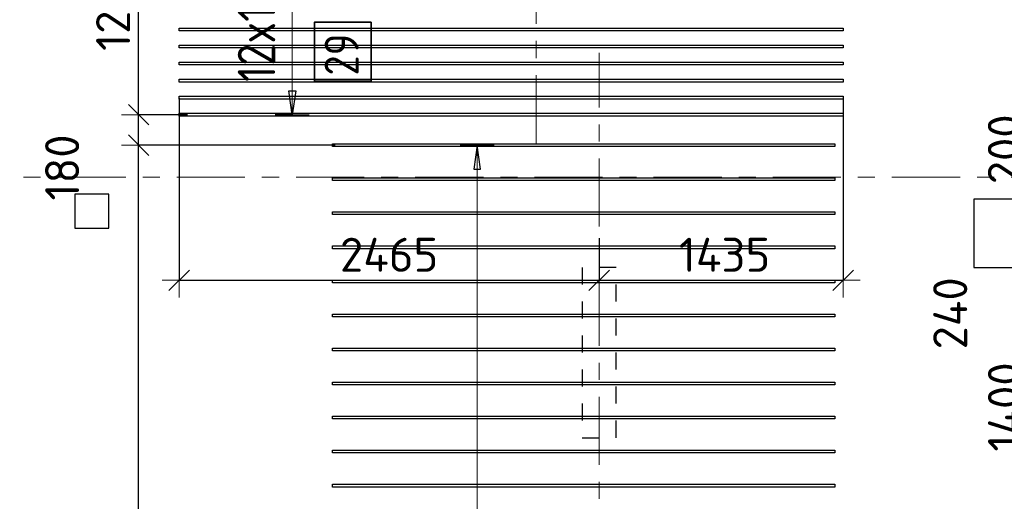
# Model space of a CAD drawing. Header units: metres. Extents: x -38 to 107, y -15 to 21.
# Tile 20 of 167: x 16.05 to 21.83, y 5.5 to 8.33. Entities that reach past the tile are written whole.
import ezdxf

# ---------------------------------------------------------------- set-up
doc = ezdxf.new("R2010")
doc.units = ezdxf.units.M
doc.header["$PDMODE"] = 65
for name, pattern in [('______11', [0.5, 0.4, -0.05, 0, -0.05]), ('______2', [0.0405, 0.03, -0.0105]), ('______5', [1.1, 0.8, -0.1, 0.1, -0.1])]:
    doc.linetypes.add(name, pattern=pattern)
for name, color, linetype, lineweight in [('XR$2$Осевая линия (1)', 7, '______5', 13), ('XR$4$Перекрытие (1)', 7, 'Continuous', 35), ('XR$4$Размерная линия (1)', 7, 'Continuous', 13)]:
    doc.layers.add(name, color=color, linetype=linetype, lineweight=lineweight)
doc.layers.add('XR$4$Арм.стержн.Доп. Арм верхн.зоны Х', color=7, linetype='Continuous', lineweight=35, true_color=0x8c8cff)
doc.layers.add('XR$6$Стена_ бетон несущ.', color=7, linetype='Continuous', lineweight=70, true_color=0xb4b496)
doc.styles.add('ISOCPEUR', font='txt')
doc.dimstyles.new('DIMSTYLE_3', dxfattribs={"dimtxt": 0.2, "dimasz": 0.2, "dimexe": 0, "dimexo": 0, "dimgap": 0.1, "dimtad": 2, "dimdec": 0, "dimlfac": 1000, "dimrnd": 5, "dimzin": 12, "dimdsep": 46, "dimtxsty": 'ISOCPEUR', "dimblk1": 'ALL_ML_STRICH', "dimblk2": 'ALL_ML_STRICH', "dimsah": 1, "dimcen": 0, "dimclrd": 7, "dimclre": 256, "dimclrt": 7, "dimadec": 0, "dimazin": 0, "dimtfac": 1, "dimtdec": 0, "dimtix": 1, "dimtmove": 2, "dimatfit": 3, "dimfxl": 0, "dimtzin": 0, "dimlwd": 0, "dimlwe": -3, "dimarcsym": 0})
doc.dimstyles.new('DIMSTYLE_33', dxfattribs={"dimtxt": 0.2, "dimasz": 0.2, "dimexe": 0, "dimexo": 0, "dimgap": 0.1, "dimtad": 2, "dimdec": 0, "dimlfac": 1000, "dimrnd": 5, "dimzin": 12, "dimdsep": 46, "dimtxsty": 'ISOCPEUR', "dimblk1": 'ALL_ML_STRICH', "dimblk2": 'ALL_ML_STRICH', "dimsah": 1, "dimcen": 0, "dimclrd": 7, "dimclre": 256, "dimclrt": 7, "dimadec": 0, "dimazin": 0, "dimtfac": 1, "dimtdec": 0, "dimtix": 1, "dimtmove": 2, "dimatfit": 3, "dimfxl": 0, "dimtvp": 1.2, "dimtzin": 0, "dimlwd": 0, "dimlwe": -3, "dimarcsym": 0})

# ---------------------------------------------------------------- blocks, each defined once
blk = doc.blocks.new('ALL_ML_STRICH')
at = {"color": 0, "linetype": 'ByBlock', "lineweight": -2}
for p, q in [((-0.3, -0.3), (0.3, 0.3)), ((0, -0.5), (0, 0.5)), ((-1, 0), (0.5, 0))]:
    blk.add_line(p, q, dxfattribs=at)
blk = doc.blocks.new('*D277')
at = {"layer": 'DEFPOINTS', "color": 7, "linetype": 'Continuous', "lineweight": 13, "transparency": 33554687}
for p in [(16.9834, 7.8842), (19.45, 7.0627), (16.9834, 6.7943)]:
    blk.add_point(p, dxfattribs=at)
at = {"layer": 'XR$4$Размерная линия (1)', "color": 9, "linetype": 'Continuous', "lineweight": -2, "true_color": 0xc7c7c7, "transparency": 33554687}
for p, q in [((16.9834, 7.8642), (16.9834, 6.7943)), ((19.45, 7.0427), (19.45, 6.7943))]:
    blk.add_line(p, q, dxfattribs=at)
at = {"layer": 'XR$4$Размерная линия (1)', "color": 7, "linetype": 'Continuous', "lineweight": -2, "transparency": 33554687}
blk.add_line((16.9834, 6.7943), (19.45, 6.7943), dxfattribs=at)
at = {"layer": 'XR$4$Размерная линия (1)', "color": 7, "linetype": 'Continuous', "lineweight": 13, "transparency": 33554687, "xscale": 0.2, "yscale": 0.2, "zscale": 0.2, "rotation": 180}
blk.add_blockref('ALL_ML_STRICH', (16.9834, 6.7943), dxfattribs=at)
at = {"layer": 'XR$4$Размерная линия (1)', "color": 7, "linetype": 'Continuous', "lineweight": 13, "transparency": 33554687, "xscale": 0.2, "yscale": 0.2, "zscale": 0.2}
blk.add_blockref('ALL_ML_STRICH', (19.45, 6.7943), dxfattribs=at)
at = {"layer": 'XR$4$Размерная линия (1)', "color": 7, "linetype": 'Continuous', "lineweight": 13, "transparency": 33554687, "insert": (18.2167, 6.9443), "char_height": 0.2, "width": 0.8, "attachment_point": 5, "style": 'ISOCPEUR'}
blk.add_mtext('\\A1;{2465}', dxfattribs=at)
blk = doc.blocks.new('*D278')
at = {"layer": 'DEFPOINTS', "color": 7, "linetype": 'Continuous', "lineweight": 13, "transparency": 33554687}
for p in [(20.8834, 7.8818), (19.45, 7.0627), (19.45, 6.7943)]:
    blk.add_point(p, dxfattribs=at)
at = {"layer": 'XR$4$Размерная линия (1)', "color": 9, "linetype": 'Continuous', "lineweight": -2, "true_color": 0xc7c7c7, "transparency": 33554687}
for p, q in [((20.8834, 7.8618), (20.8834, 6.7943)), ((19.45, 7.0427), (19.45, 6.7943))]:
    blk.add_line(p, q, dxfattribs=at)
at = {"layer": 'XR$4$Размерная линия (1)', "color": 7, "linetype": 'Continuous', "lineweight": -2, "transparency": 33554687}
blk.add_line((19.45, 6.7943), (20.8834, 6.7943), dxfattribs=at)
at = {"layer": 'XR$4$Размерная линия (1)', "color": 7, "linetype": 'Continuous', "lineweight": 13, "transparency": 33554687, "xscale": 0.2, "yscale": 0.2, "zscale": 0.2, "rotation": 180}
blk.add_blockref('ALL_ML_STRICH', (19.45, 6.7943), dxfattribs=at)
at = {"layer": 'XR$4$Размерная линия (1)', "color": 7, "linetype": 'Continuous', "lineweight": 13, "transparency": 33554687, "xscale": 0.2, "yscale": 0.2, "zscale": 0.2}
blk.add_blockref('ALL_ML_STRICH', (20.8834, 6.7943), dxfattribs=at)
at = {"layer": 'XR$4$Размерная линия (1)', "color": 7, "linetype": 'Continuous', "lineweight": 13, "transparency": 33554687, "insert": (20.1867, 6.9443), "char_height": 0.2, "width": 0.8, "attachment_point": 5, "style": 'ISOCPEUR'}
blk.add_mtext('\\A1;{1435}', dxfattribs=at)
blk = doc.blocks.new('*D432')
at = {"layer": 'DEFPOINTS', "color": 7, "linetype": 'Continuous', "lineweight": 13, "transparency": 33554687}
for p in [(17.9193, 7.5881), (16.7454, 0), (17.2125, 0)]:
    blk.add_point(p, dxfattribs=at)
at = {"layer": 'XR$4$Размерная линия (1)', "color": 9, "linetype": 'Continuous', "lineweight": -2, "true_color": 0xc7c7c7, "transparency": 33554687}
for p, q in [((17.8993, 7.5881), (16.7454, 7.5881)), ((17.1925, 0), (16.7454, 0))]:
    blk.add_line(p, q, dxfattribs=at)
at = {"layer": 'XR$4$Размерная линия (1)', "color": 7, "linetype": 'Continuous', "lineweight": -2, "transparency": 33554687}
blk.add_line((16.7454, 0), (16.7454, 7.5881), dxfattribs=at)
at = {"layer": 'XR$4$Размерная линия (1)', "color": 7, "linetype": 'Continuous', "lineweight": 13, "transparency": 33554687, "xscale": 0.2, "yscale": 0.2, "zscale": 0.2}
for p, rotation in [((16.7454, 7.5881), 90), ((16.7454, 0), 270)]:
    blk.add_blockref('ALL_ML_STRICH', p, dxfattribs=dict(at, rotation=rotation))
at = {"layer": 'XR$4$Размерная линия (1)', "color": 7, "linetype": 'Continuous', "lineweight": 13, "transparency": 33554687, "insert": (16.5954, 3.8041), "char_height": 0.2, "width": 0.8, "attachment_point": 5, "rotation": 90, "style": 'ISOCPEUR'}
blk.add_mtext('\\A1;{7590}', dxfattribs=at)
blk = doc.blocks.new('*D433')
at = {"layer": 'DEFPOINTS', "color": 7, "linetype": 'Continuous', "lineweight": 13, "transparency": 33554687}
for p in [(17.0531, 7.7671), (16.7454, 7.5881), (17.9193, 7.5881)]:
    blk.add_point(p, dxfattribs=at)
at = {"layer": 'XR$4$Размерная линия (1)', "color": 9, "linetype": 'Continuous', "lineweight": -2, "true_color": 0xc7c7c7, "transparency": 33554687}
for p, q in [((17.0331, 7.7671), (16.7454, 7.7671)), ((17.8993, 7.5881), (16.7454, 7.5881))]:
    blk.add_line(p, q, dxfattribs=at)
at = {"layer": 'XR$4$Размерная линия (1)', "color": 7, "linetype": 'Continuous', "lineweight": -2, "transparency": 33554687}
blk.add_line((16.7454, 7.5881), (16.7454, 7.7671), dxfattribs=at)
at = {"layer": 'XR$4$Размерная линия (1)', "color": 7, "linetype": 'Continuous', "lineweight": 13, "transparency": 33554687, "xscale": 0.2, "yscale": 0.2, "zscale": 0.2}
for p, rotation in [((16.7454, 7.7671), 90), ((16.7454, 7.5881), 270)]:
    blk.add_blockref('ALL_ML_STRICH', p, dxfattribs=dict(at, rotation=rotation))
at = {"layer": 'XR$4$Размерная линия (1)', "color": 7, "linetype": 'Continuous', "lineweight": 13, "transparency": 33554687, "insert": (16.2963, 7.4571), "char_height": 0.2, "width": 0.6, "attachment_point": 5, "rotation": 90, "style": 'ISOCPEUR'}
blk.add_mtext('\\A1;{180}', dxfattribs=at)
blk = doc.blocks.new('*D434')
at = {"layer": 'DEFPOINTS', "color": 7, "linetype": 'Continuous', "lineweight": 13, "transparency": 33554687}
for p in [(17.038, 8.9671), (16.7454, 7.7671), (17.0531, 7.7671)]:
    blk.add_point(p, dxfattribs=at)
at = {"layer": 'XR$4$Размерная линия (1)', "color": 9, "linetype": 'Continuous', "lineweight": -2, "true_color": 0xc7c7c7, "transparency": 33554687}
for p, q in [((17.018, 8.9671), (16.7454, 8.9671)), ((17.0331, 7.7671), (16.7454, 7.7671))]:
    blk.add_line(p, q, dxfattribs=at)
at = {"layer": 'XR$4$Размерная линия (1)', "color": 7, "linetype": 'Continuous', "lineweight": -2, "transparency": 33554687}
blk.add_line((16.7454, 7.7671), (16.7454, 8.9671), dxfattribs=at)
at = {"layer": 'XR$4$Размерная линия (1)', "color": 7, "linetype": 'Continuous', "lineweight": 13, "transparency": 33554687, "xscale": 0.2, "yscale": 0.2, "zscale": 0.2}
for p, rotation in [((16.7454, 8.9671), 90), ((16.7454, 7.7671), 270)]:
    blk.add_blockref('ALL_ML_STRICH', p, dxfattribs=dict(at, rotation=rotation))
at = {"layer": 'XR$4$Размерная линия (1)', "color": 7, "linetype": 'Continuous', "lineweight": 13, "transparency": 33554687, "insert": (16.5954, 8.3971), "char_height": 0.2, "width": 0.8, "attachment_point": 5, "rotation": 90, "style": 'ISOCPEUR'}
blk.add_mtext('\\A1;{1200}', dxfattribs=at)
blk = doc.blocks.new('*D453')
at = {"layer": 'DEFPOINTS', "color": 7, "linetype": 'Continuous', "lineweight": 13, "transparency": 33554687}
for p in [(22.5656, 6.7302), (21.9837, 5.3302), (22.5656, 5.3302)]:
    blk.add_point(p, dxfattribs=at)
at = {"layer": 'XR$4$Размерная линия (1)', "color": 9, "linetype": 'Continuous', "lineweight": -2, "true_color": 0xc7c7c7, "transparency": 33554687}
for p, q in [((22.5456, 6.7302), (21.9837, 6.7302)), ((22.5456, 5.3302), (21.9837, 5.3302))]:
    blk.add_line(p, q, dxfattribs=at)
at = {"layer": 'XR$4$Размерная линия (1)', "color": 7, "linetype": 'Continuous', "lineweight": -2, "transparency": 33554687}
blk.add_line((21.9837, 5.3302), (21.9837, 6.7302), dxfattribs=at)
at = {"layer": 'XR$4$Размерная линия (1)', "color": 7, "linetype": 'Continuous', "lineweight": 13, "transparency": 33554687, "xscale": 0.2, "yscale": 0.2, "zscale": 0.2}
for p, rotation in [((21.9837, 6.7302), 90), ((21.9837, 5.3302), 270)]:
    blk.add_blockref('ALL_ML_STRICH', p, dxfattribs=dict(at, rotation=rotation))
at = {"layer": 'XR$4$Размерная линия (1)', "color": 7, "linetype": 'Continuous', "lineweight": 13, "transparency": 33554687, "insert": (21.8337, 6.0502), "char_height": 0.2, "width": 0.8, "attachment_point": 5, "rotation": 90, "style": 'ISOCPEUR'}
blk.add_mtext('\\A1;{1400}', dxfattribs=at)
blk = doc.blocks.new('*D454')
at = {"layer": 'DEFPOINTS', "color": 7, "linetype": 'Continuous', "lineweight": 13, "transparency": 33554687}
for p in [(23.4684, 6.9702), (21.9837, 6.7302), (22.5656, 6.7302)]:
    blk.add_point(p, dxfattribs=at)
at = {"layer": 'XR$4$Размерная линия (1)', "color": 9, "linetype": 'Continuous', "lineweight": -2, "true_color": 0xc7c7c7, "transparency": 33554687}
for p, q in [((23.4484, 6.9702), (21.9837, 6.9702)), ((22.5456, 6.7302), (21.9837, 6.7302))]:
    blk.add_line(p, q, dxfattribs=at)
at = {"layer": 'XR$4$Размерная линия (1)', "color": 7, "linetype": 'Continuous', "lineweight": -2, "transparency": 33554687}
blk.add_line((21.9837, 6.7302), (21.9837, 6.9702), dxfattribs=at)
at = {"layer": 'XR$4$Размерная линия (1)', "color": 7, "linetype": 'Continuous', "lineweight": 13, "transparency": 33554687, "xscale": 0.2, "yscale": 0.2, "zscale": 0.2}
for p, rotation in [((21.9837, 6.9702), 90), ((21.9837, 6.7302), 270)]:
    blk.add_blockref('ALL_ML_STRICH', p, dxfattribs=dict(at, rotation=rotation))
at = {"layer": 'XR$4$Размерная линия (1)', "color": 7, "linetype": 'Continuous', "lineweight": 13, "transparency": 33554687, "insert": (21.5122, 6.6002), "char_height": 0.2, "width": 0.6, "attachment_point": 5, "rotation": 90, "style": 'ISOCPEUR'}
blk.add_mtext('\\A1;{240}', dxfattribs=at)
blk = doc.blocks.new('*D455')
at = {"layer": 'DEFPOINTS', "color": 7, "linetype": 'Continuous', "lineweight": 13, "transparency": 33554687}
for p in [(23.4923, 7.1702), (21.9837, 6.9702), (23.4684, 6.9702)]:
    blk.add_point(p, dxfattribs=at)
at = {"layer": 'XR$4$Размерная линия (1)', "color": 9, "linetype": 'Continuous', "lineweight": -2, "true_color": 0xc7c7c7, "transparency": 33554687}
for p, q in [((23.4723, 7.1702), (21.9837, 7.1702)), ((23.4484, 6.9702), (21.9837, 6.9702))]:
    blk.add_line(p, q, dxfattribs=at)
at = {"layer": 'XR$4$Размерная линия (1)', "color": 7, "linetype": 'Continuous', "lineweight": -2, "transparency": 33554687}
blk.add_line((21.9837, 6.9702), (21.9837, 7.1702), dxfattribs=at)
at = {"layer": 'XR$4$Размерная линия (1)', "color": 7, "linetype": 'Continuous', "lineweight": 13, "transparency": 33554687, "xscale": 0.2, "yscale": 0.2, "zscale": 0.2}
for p, rotation in [((21.9837, 7.1702), 90), ((21.9837, 6.9702), 270)]:
    blk.add_blockref('ALL_ML_STRICH', p, dxfattribs=dict(at, rotation=rotation))
at = {"layer": 'XR$4$Размерная линия (1)', "color": 7, "linetype": 'Continuous', "lineweight": 13, "transparency": 33554687, "insert": (21.8332, 7.5636), "char_height": 0.2, "width": 0.6, "attachment_point": 5, "rotation": 90, "style": 'ISOCPEUR'}
blk.add_mtext('\\A1;{200}', dxfattribs=at)

msp = doc.modelspace()

# ---------------------------------------------------------------- linework, layer by layer
at = {"layer": 'XR$2$Осевая линия (1)', "color": 253, "linetype": '______11', "lineweight": 13, "true_color": 0xa0a0a0, "transparency": 33554687}
for p, q in [((19.08, 7.6), (19.08, 19.78)), ((19.45, -3.39), (19.45, 8.13)), ((-2.63, 7.4), (62.6, 7.4))]:
    msp.add_line(p, q, dxfattribs=at)
at = {"layer": 'XR$4$Арм.стержн.Доп. Арм верхн.зоны Х', "color": 7, "linetype": 'Continuous', "lineweight": 13, "transparency": 33554687}
for p, q in [((17.6479, 7.7671), (17.6479, 8.9671)), ((17.6479, 7.7671), (17.6479, 7.7671)), ((18.7341, 7.5881), (18.7341, 7.5881)), ((18.7341, -0.2119), (18.7341, 7.5881))]:
    msp.add_line(p, q, dxfattribs=at)
at = {"layer": 'XR$4$Арм.стержн.Доп. Арм верхн.зоны Х', "color": 7, "linetype": 'Continuous', "lineweight": 25, "transparency": 33554687}
for p, q in [((17.6479, 7.7671), (17.6279, 7.9071)), ((17.6279, 7.9071), (17.6679, 7.9071)), ((17.6679, 7.9071), (17.6479, 7.7671)), ((18.7341, 7.5881), (18.7141, 7.4481)), ((18.7541, 7.4481), (18.7341, 7.5881)), ((18.7141, 7.4481), (18.7541, 7.4481))]:
    msp.add_line(p, q, dxfattribs=at)
at = {"layer": 'XR$4$Арм.стержн.Доп. Арм верхн.зоны Х', "color": 253, "linetype": 'Continuous', "lineweight": -3, "true_color": 0xa0a0a0, "transparency": 33554687}
for p, q in [((17.6479, 7.7671), (17.5479, 7.7671)), ((17.6479, 7.7671), (17.7479, 7.7671)), ((18.7341, 7.5881), (18.6341, 7.5881)), ((18.7341, 7.5881), (18.8341, 7.5881))]:
    msp.add_line(p, q, dxfattribs=at)
at = {"layer": 'XR$4$Арм.стержн.Доп. Арм верхн.зоны Х', "color": 7, "linetype": 'Continuous', "lineweight": 25, "transparency": 33554687}
for points in [[(20.8834, 8.2591), (16.9834, 8.2591), (16.9834, 8.2751), (20.8834, 8.2751), (20.8834, 8.2591)], [(20.8834, 8.1591), (16.9834, 8.1591), (16.9834, 8.1751), (20.8834, 8.1751), (20.8834, 8.1591)], [(20.8834, 8.0591), (16.9834, 8.0591), (16.9834, 8.0751), (20.8834, 8.0751), (20.8834, 8.0591)], [(20.8834, 7.9591), (16.9834, 7.9591), (16.9834, 7.9751), (20.8834, 7.9751), (20.8834, 7.9591)], [(20.8834, 7.8591), (16.9834, 7.8591), (16.9834, 7.8751), (20.8834, 7.8751), (20.8834, 7.8591)], [(20.8834, 7.7591), (16.9834, 7.7591), (16.9834, 7.7751), (20.8834, 7.7751), (20.8834, 7.7591)], [(20.8341, 7.5801), (17.8841, 7.5801), (17.8841, 7.5961), (20.8341, 7.5961), (20.8341, 7.5801)], [(20.8341, 7.3801), (17.8841, 7.3801), (17.8841, 7.3961), (20.8341, 7.3961), (20.8341, 7.3801)], [(20.8341, 7.1801), (17.8841, 7.1801), (17.8841, 7.1961), (20.8341, 7.1961), (20.8341, 7.1801)], [(20.8341, 6.9801), (17.8841, 6.9801), (17.8841, 6.9961), (20.8341, 6.9961), (20.8341, 6.9801)], [(20.8341, 6.7801), (17.8841, 6.7801), (17.8841, 6.7961), (20.8341, 6.7961), (20.8341, 6.7801)], [(20.8341, 6.5801), (17.8841, 6.5801), (17.8841, 6.5961), (20.8341, 6.5961), (20.8341, 6.5801)], [(20.8341, 6.3801), (17.8841, 6.3801), (17.8841, 6.3961), (20.8341, 6.3961), (20.8341, 6.3801)], [(20.8341, 6.1801), (17.8841, 6.1801), (17.8841, 6.1961), (20.8341, 6.1961), (20.8341, 6.1801)], [(20.8341, 5.9801), (17.8841, 5.9801), (17.8841, 5.9961), (20.8341, 5.9961), (20.8341, 5.9801)], [(20.8341, 5.7801), (17.8841, 5.7801), (17.8841, 5.7961), (20.8341, 5.7961), (20.8341, 5.7801)], [(20.8341, 5.5801), (17.8841, 5.5801), (17.8841, 5.5961), (20.8341, 5.5961), (20.8341, 5.5801)]]:
    msp.add_lwpolyline(points, dxfattribs=at)
at = {"layer": 'XR$4$Арм.стержн.Доп. Арм верхн.зоны Х', "color": 7, "linetype": 'Continuous', "lineweight": 35, "transparency": 33554687}
msp.add_lwpolyline([(18.1112, 7.9635), (18.1112, 8.3102), (17.7779, 8.3102), (17.7779, 7.9635), (18.1112, 7.9635)], dxfattribs=at)
at = {"layer": 'XR$4$Перекрытие (1)', "color": 7, "linetype": 'Continuous', "lineweight": 25, "transparency": 33554687}
for p, q in [((16.57, 7.3002), (16.37, 7.3001)), ((16.37, 7.3001), (16.37, 7.1002)), ((16.57, 7.1002), (16.57, 7.3002)), ((21.65, 7.2702), (21.65, 6.8702)), ((22.05, 7.2702), (21.65, 7.2702)), ((16.37, 7.1002), (16.57, 7.1002)), ((21.65, 6.8702), (22.05, 6.8702))]:
    msp.add_line(p, q, dxfattribs=at)
at = {"layer": 'XR$6$Стена_ бетон несущ.', "color": 253, "linetype": '______2', "lineweight": -3, "true_color": 0xa0a0a0, "transparency": 33554687}
for p, q in [((19.35, 6.87), (19.35, 5.87)), ((19.55, 6.87), (19.35, 6.87)), ((19.55, 5.87), (19.55, 6.87)), ((19.35, 5.87), (19.55, 5.87))]:
    msp.add_line(p, q, dxfattribs=at)

# ---------------------------------------------------------------- texts
at = {"layer": 'XR$4$Арм.стержн.Доп. Арм верхн.зоны Х', "color": 7, "linetype": 'Continuous', "lineweight": 13, "transparency": 33554687, "insert": (17.5479, 7.9601), "char_height": 0.22, "width": 0.930455, "attachment_point": 7, "rotation": 90, "style": 'ISOCPEUR'}
msp.add_mtext('\\W0.86;12x100', dxfattribs=at)
at = {"layer": 'XR$4$Арм.стержн.Доп. Арм верхн.зоны Х', "color": 7, "linetype": 'Continuous', "lineweight": 25, "transparency": 33554687, "insert": (18.0379, 7.9969), "char_height": 0.2, "width": 0.367208, "attachment_point": 7, "rotation": 90, "style": 'ISOCPEUR'}
msp.add_mtext('\\W0.87;29', dxfattribs=at)

# ---------------------------------------------------------------- dimensions: what is measured, and where the dimension line sits
at = {"layer": 'XR$4$Размерная линия (1)', "color": 7, "linetype": 'Continuous', "lineweight": 13, "transparency": 33554687}
for base, p1, p2, dimstyle, picture, middle in [((16.7454, 8.9671), (17.0331, 7.7671), (17.018, 8.9671), 'DIMSTYLE_3', '*D434', (16.5954, 8.3971)), ((16.7454, 7.7671), (17.8993, 7.5881), (17.0331, 7.7671), 'DIMSTYLE_33', '*D433', (16.2963, 7.4571)), ((21.9837, 7.1702), (23.4484, 6.9702), (23.4723, 7.1702), 'DIMSTYLE_33', '*D455', (21.8332, 7.5636)), ((16.7454, 7.5881), (17.1925, 0), (17.8993, 7.5881), 'DIMSTYLE_3', '*D432', (16.5954, 3.8041)), ((21.9837, 6.9702), (22.5456, 6.7302), (23.4484, 6.9702), 'DIMSTYLE_33', '*D454', (21.5122, 6.6002)), ((21.9837, 6.7302), (22.5456, 5.3302), (22.5456, 6.7302), 'DIMSTYLE_3', '*D453', (21.8337, 6.0502))]:
    dim = msp.add_linear_dim(base=base, p1=p1, p2=p2, angle=90, dimstyle=dimstyle, override={"dimpost": '<>', "dimclrd": 7, "dimclre": 9, "dimclrt": 7, "dimlwd": 0, "dimlwe": 65533}, dxfattribs=at)
    dim.commit()
    dim.dimension.update_dxf_attribs({"geometry": picture, "text_midpoint": middle, "dimtype": 160})
for base, p1, p2, picture, middle in [((19.45, 6.7943), (16.9834, 7.8642), (19.45, 7.0427), '*D277', (18.2167, 6.9443)), ((20.8834, 6.7943), (19.45, 7.0427), (20.8834, 7.8618), '*D278', (20.1867, 6.9443))]:
    dim = msp.add_linear_dim(base=base, p1=p1, p2=p2, dimstyle='DIMSTYLE_3', override={"dimpost": '<>', "dimclrd": 7, "dimclre": 9, "dimclrt": 7, "dimlwd": 0, "dimlwe": 65533}, dxfattribs=at)
    dim.commit()
    dim.dimension.update_dxf_attribs({"geometry": picture, "text_midpoint": middle, "dimtype": 160})

doc.saveas('drawing.dxf')
